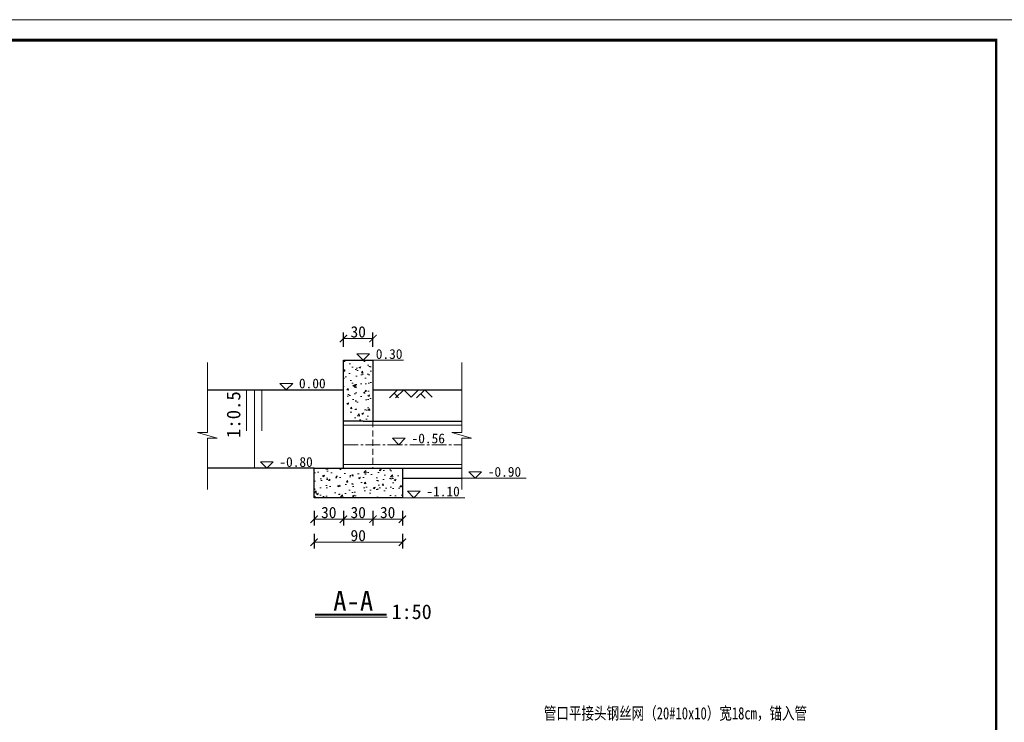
# Model space of a CAD drawing. Extents: x 36231 to 595326, y 3059 to 3871788.
# Tile 36 of 143: x 584798 to 584999, y 3864600 to 3864743. Entities that reach past the tile are written whole.
import ezdxf

# ---------------------------------------------------------------- set-up
doc = ezdxf.new("R2010")
doc.units = 0
doc.header["$PDMODE"] = 32
doc.header["$PDSIZE"] = 0.2
doc.linetypes.add('CENTER2', pattern=[1.125, 0.75, -0.125, 0.125, -0.125])
doc.linetypes.add('HIDDEN', pattern=[0.375, 0.25, -0.125])
doc.layers.get('0').update_dxf_attribs({"linetype": 'CONTINUOUS'})
doc.layers.get('Defpoints').update_dxf_attribs({"linetype": 'CONTINUOUS'})
for name, color, linetype, lineweight in [('0.09标注线', 3, 'CONTINUOUS', 9), ('0.13填充', 8, 'CONTINUOUS', 9), ('0.13文字', 3, 'CONTINUOUS', 13), ('图框１', 5, 'CONTINUOUS', 60), ('文字', 7, 'CONTINUOUS', 15), ('文字层', 7, 'CONTINUOUS', 15), ('细实线', 3, 'CONTINUOUS', 20), ('细线', 7, 'CONTINUOUS', 15), ('细线-尺寸线和尺寸界限、剖面线、示坡线、重合剖面的轮廓线、钢筋图的构件轮廓线、表格中分隔线、引出线', 7, 'CONTINUOUS', 0), ('虚线', 251, 'HIDDEN', 15)]:
    doc.layers.add(name, color=color, linetype=linetype, lineweight=lineweight)
doc.styles.add('-仿宋_GB2312', font='仿宋_GB2312_0.ttf')
doc.styles.add('HZTXT', font='仿宋_GB2312_0.ttf', dxfattribs={"width": 0.8, "height": 2.5})
doc.dimstyles.new('副本 (2) STANDARD', dxfattribs={"dimscale": 0, "dimtxt": 2.3, "dimasz": 1.5, "dimexe": 1.25, "dimexo": 1.5, "dimgap": 0.2, "dimtad": 1, "dimdec": 1, "dimzin": 0, "dimdsep": 46, "dimtxsty": '-仿宋_GB2312', "dimblk": 'ARCHTICK', "dimcen": 0.09, "dimadec": 0, "dimazin": 0, "dimtfac": 1, "dimtdec": 1, "dimtix": 1, "dimtmove": 2, "dimatfit": 3, "dimfxl": 1.7, "dimfxlon": 1, "dimtolj": 1, "dimtzin": 0, "dimlwd": 9, "dimarcsym": 0})
doc.dimstyles.new('工作室标准标注', dxfattribs={"dimtxt": 2.5, "dimasz": 1, "dimexe": 1.2, "dimexo": 1.5, "dimgap": 1, "dimtad": 1, "dimdec": 1, "dimzin": 0, "dimdsep": 46, "dimtxsty": 'HZTXT', "dimblk": 'ARCHTICK', "dimcen": 0.09, "dimadec": 0, "dimazin": 0, "dimtfac": 0.09, "dimtdec": 1, "dimtofl": 0, "dimtmove": 2, "dimatfit": 3, "dimldrblk": 'ARCHTICK', "dimfxl": 3, "dimfxlon": 1, "dimtolj": 1, "dimtzin": 0, "dimarcsym": 0})

# ---------------------------------------------------------------- blocks, each defined once
blk = doc.blocks.new('eesz')
at = {"layer": '图框１', "color": 7, "const_width": 0.467}
blk.add_lwpolyline([(25244.5, -497.6), (25244.5, -1980.6), (27344.5, -1980.6), (27344.5, -497.6)], close=True, dxfattribs=at)
blk.add_lwpolyline([(25244.5, -497.6), (25244.5, -1980.6), (27344.5, -1980.6), (27344.5, -497.6)], close=True, dxfattribs=at)
at = {"layer": '图框１', "color": 5, "const_width": 0.467}
blk.add_lwpolyline([(25244.5, -497.6), (25244.5, -1980.6), (27344.5, -1980.6), (27344.5, -497.6)], close=True, dxfattribs=at)
at = {"layer": '图框１', "color": 7}
blk.add_lwpolyline([(25322.3, -518.3, 3.11, 3.11, 0), (27318.5, -518.3, 2.59, 2.59, 0), (27318.5, -1954.6, 2.59, 2.59, 0), (25322.3, -1954.6, 2.59, 2.59, 0)], format="xyseb", close=True, dxfattribs=at)
blk.add_lwpolyline([(25322.3, -518.3, 3.11, 3.11, 0), (27318.5, -518.3, 2.59, 2.59, 0), (27318.5, -1954.6, 2.59, 2.59, 0), (25322.3, -1954.6, 2.59, 2.59, 0)], format="xyseb", close=True, dxfattribs=at)
at = {"layer": '图框１', "color": 5}
blk.add_lwpolyline([(25322.3, -518.3, 3.11, 3.11, 0), (27318.5, -518.3, 2.59, 2.59, 0), (27318.5, -1954.6, 2.59, 2.59, 0), (25322.3, -1954.6, 2.59, 2.59, 0)], format="xyseb", close=True, dxfattribs=at)
blk = doc.blocks.new('_ARCHTICK')
at = {"color": 0, "linetype": 'ByBlock', "const_width": 0.15}
blk.add_lwpolyline([(-0.5, -0.5), (0.5, 0.5)], dxfattribs=at)
blk = doc.blocks.new('*D1591')
at = {"layer": '0.09标注线', "color": 0, "lineweight": -2}
for p, q in [((584858.37, 3864642.94), (584858.37, 3864639.99)), ((584864.37, 3864642.94), (584864.37, 3864639.99))]:
    blk.add_line(p, q, dxfattribs=at)
at = {"layer": '0.09标注线', "color": 0, "lineweight": 9}
blk.add_line((584858.37, 3864641.24), (584864.37, 3864641.24), dxfattribs=at)
at = {"layer": 'Defpoints', "color": 0, "lineweight": 13}
for p in [(584858.37, 3864651.62), (584864.37, 3864651.62), (584864.37, 3864641.24)]:
    blk.add_point(p, dxfattribs=at)
at = {"layer": '0.09标注线', "color": 0, "lineweight": 9, "xscale": 1.5, "yscale": 1.5, "zscale": 1.5, "rotation": 180}
blk.add_blockref('_ARCHTICK', (584858.37, 3864641.24), dxfattribs=at)
at = {"layer": '0.09标注线', "color": 0, "lineweight": 9, "xscale": 1.5, "yscale": 1.5, "zscale": 1.5}
blk.add_blockref('_ARCHTICK', (584864.37, 3864641.24), dxfattribs=at)
at = {"layer": '0.09标注线', "color": 0, "lineweight": 13, "insert": (584861.37, 3864642.59), "char_height": 2.3, "attachment_point": 5, "style": '-仿宋_GB2312'}
blk.add_mtext('\\A1;30', dxfattribs=at)
blk = doc.blocks.new('*D1592')
at = {"layer": '0.09标注线', "color": 0, "lineweight": -2}
for p, q in [((584864.37, 3864642.94), (584864.37, 3864639.99)), ((584870.37, 3864642.94), (584870.37, 3864639.99))]:
    blk.add_line(p, q, dxfattribs=at)
at = {"layer": '0.09标注线', "color": 0, "lineweight": 9}
blk.add_line((584864.37, 3864641.24), (584870.37, 3864641.24), dxfattribs=at)
at = {"layer": 'Defpoints', "color": 0, "lineweight": 13}
for p in [(584864.37, 3864651.62), (584870.37, 3864651.62), (584870.37, 3864641.24)]:
    blk.add_point(p, dxfattribs=at)
at = {"layer": '0.09标注线', "color": 0, "lineweight": 9, "xscale": 1.5, "yscale": 1.5, "zscale": 1.5, "rotation": 180}
blk.add_blockref('_ARCHTICK', (584864.37, 3864641.24), dxfattribs=at)
at = {"layer": '0.09标注线', "color": 0, "lineweight": 9, "xscale": 1.5, "yscale": 1.5, "zscale": 1.5}
blk.add_blockref('_ARCHTICK', (584870.37, 3864641.24), dxfattribs=at)
at = {"layer": '0.09标注线', "color": 0, "lineweight": 13, "insert": (584867.37, 3864642.59), "char_height": 2.3, "attachment_point": 5, "style": '-仿宋_GB2312'}
blk.add_mtext('\\A1;30', dxfattribs=at)
blk = doc.blocks.new('*D1593')
at = {"layer": '0.09标注线', "color": 0, "lineweight": -2}
for p, q in [((584870.37, 3864642.94), (584870.37, 3864639.99)), ((584876.37, 3864642.94), (584876.37, 3864639.99))]:
    blk.add_line(p, q, dxfattribs=at)
at = {"layer": '0.09标注线', "color": 0, "lineweight": 9}
blk.add_line((584870.37, 3864641.24), (584876.37, 3864641.24), dxfattribs=at)
at = {"layer": 'Defpoints', "color": 0, "lineweight": 13}
for p in [(584870.37, 3864651.62), (584876.37, 3864645.62), (584876.37, 3864641.24)]:
    blk.add_point(p, dxfattribs=at)
at = {"layer": '0.09标注线', "color": 0, "lineweight": 9, "xscale": 1.5, "yscale": 1.5, "zscale": 1.5, "rotation": 180}
blk.add_blockref('_ARCHTICK', (584870.37, 3864641.24), dxfattribs=at)
at = {"layer": '0.09标注线', "color": 0, "lineweight": 9, "xscale": 1.5, "yscale": 1.5, "zscale": 1.5}
blk.add_blockref('_ARCHTICK', (584876.37, 3864641.24), dxfattribs=at)
at = {"layer": '0.09标注线', "color": 0, "lineweight": 13, "insert": (584873.37, 3864642.59), "char_height": 2.3, "attachment_point": 5, "style": '-仿宋_GB2312'}
blk.add_mtext('\\A1;30', dxfattribs=at)
blk = doc.blocks.new('*D1594')
at = {"layer": '0.09标注线', "color": 0, "lineweight": -2}
for p, q in [((584858.37, 3864638.24), (584858.37, 3864635.29)), ((584876.37, 3864638.24), (584876.37, 3864635.29))]:
    blk.add_line(p, q, dxfattribs=at)
at = {"layer": '0.09标注线', "color": 0, "lineweight": 9}
blk.add_line((584858.37, 3864636.54), (584876.37, 3864636.54), dxfattribs=at)
at = {"layer": 'Defpoints', "color": 0, "lineweight": 13}
for p in [(584858.37, 3864645.62), (584876.37, 3864645.62), (584876.37, 3864636.54)]:
    blk.add_point(p, dxfattribs=at)
at = {"layer": '0.09标注线', "color": 0, "lineweight": 9, "xscale": 1.5, "yscale": 1.5, "zscale": 1.5, "rotation": 180}
blk.add_blockref('_ARCHTICK', (584858.37, 3864636.54), dxfattribs=at)
at = {"layer": '0.09标注线', "color": 0, "lineweight": 9, "xscale": 1.5, "yscale": 1.5, "zscale": 1.5}
blk.add_blockref('_ARCHTICK', (584876.37, 3864636.54), dxfattribs=at)
at = {"layer": '0.09标注线', "color": 0, "lineweight": 13, "insert": (584867.37, 3864637.89), "char_height": 2.3, "attachment_point": 5, "style": '-仿宋_GB2312'}
blk.add_mtext('\\A1;90', dxfattribs=at)
blk = doc.blocks.new('*D1595')
at = {"layer": '0.09标注线', "color": 0, "lineweight": -2}
for p, q in [((584864.37, 3864676.35), (584864.37, 3864679.3)), ((584870.37, 3864676.35), (584870.37, 3864679.3))]:
    blk.add_line(p, q, dxfattribs=at)
at = {"layer": '0.09标注线', "color": 0, "lineweight": 9}
blk.add_line((584864.37, 3864678.05), (584870.37, 3864678.05), dxfattribs=at)
at = {"layer": 'Defpoints', "color": 0, "lineweight": 13}
for p in [(584870.37, 3864678.05), (584864.37, 3864673.62), (584870.37, 3864673.62)]:
    blk.add_point(p, dxfattribs=at)
at = {"layer": '0.09标注线', "color": 0, "lineweight": 9, "xscale": 1.5, "yscale": 1.5, "zscale": 1.5, "rotation": 180}
blk.add_blockref('_ARCHTICK', (584864.37, 3864678.05), dxfattribs=at)
at = {"layer": '0.09标注线', "color": 0, "lineweight": 9, "xscale": 1.5, "yscale": 1.5, "zscale": 1.5}
blk.add_blockref('_ARCHTICK', (584870.37, 3864678.05), dxfattribs=at)
at = {"layer": '0.09标注线', "color": 0, "lineweight": 13, "insert": (584867.37, 3864679.4), "char_height": 2.3, "attachment_point": 5, "style": '-仿宋_GB2312'}
blk.add_mtext('\\A1;30', dxfattribs=at)
blk = doc.blocks.new('*D1750')
at = {"layer": 'Defpoints', "color": 0, "lineweight": 13}
for p in [(36259.39, 3864669.94), (36234.64, 3864657.3), (585837.18, 3864657.3)]:
    blk.add_point(p, dxfattribs=at)
at = {"layer": '细实线', "color": 0, "lineweight": -2}
for p, q in [((36237.64, 3864669.94), (36233.44, 3864669.94)), ((36234.64, 3864669.94), (36234.64, 3864657.3)), ((36237.64, 3864657.3), (36233.44, 3864657.3))]:
    blk.add_line(p, q, dxfattribs=at)
for p, rotation in [((36234.64, 3864669.94), 90), ((36234.64, 3864657.3), 270)]:
    blk.add_blockref('_ARCHTICK', p, dxfattribs=dict(at, rotation=rotation))
at = {"layer": '细实线', "color": 0, "lineweight": 9, "insert": (36232.39, 3864663.62), "char_height": 2.5, "attachment_point": 5, "rotation": 90, "style": 'HZTXT'}
blk.add_mtext('\\A1;20', dxfattribs=at)

msp = doc.modelspace()

# ---------------------------------------------------------------- hatches: boundary and pattern name
at = {"layer": '0.09标注线', "lineweight": 13}
h = msp.add_hatch(dxfattribs=at)
h.set_pattern_fill('AR-CONC', color=256, scale=0.02, style=0)
h.set_pattern_definition([(50, (584858.366, 3864645.617), (3.6437, -0.31878), [0.381, -4.191]), (355, (584858.366, 3864645.617), (-0.70486, 3.82113), [0.3048, -3.3528]), (100.451, (584858.6695, 3864645.5904), (2.93885, 3.50233), [0.3238, -3.5618]), (46.184, (584858.366, 3864646.633), (5.4216, -0.84085), [0.5715, -6.2865]), (96.636, (584858.8177, 3864646.563), (4.7481, 4.9485), [0.4857, -5.3427]), (351.184, (584858.366, 3864646.633), (4.7481, 4.9485), [0.4572, -5.0292]), (21, (584858.874, 3864646.379), (3.0323, -2.0453), [0.381, -4.191]), (326, (584858.874, 3864646.379), (1.23604, 3.68376), [0.3048, -3.3528]), (71.451, (584859.1265, 3864646.2085), (4.26833, 1.63846), [0.3238, -3.5618]), (37.5, (584858.3659, 3864645.617), (0.06177, 1.6911), [0, -3.31216, 0, -3.4036, 0, -3.3655]), (7.5, (584858.3659, 3864645.617), (1.33639, 2.00361), [0, -1.94056, 0, -3.23596, 0, -1.2827]), (327.5, (584857.233, 3864645.617), (2.71181, -0.114575), [0, -1.27, 0, -3.9624, 0, -5.2578]), (317.5, (584856.725, 3864645.617), (2.96258, 0.50853), [0, -1.651, 0, -2.63144, 0, -3.7338])])
h.paths.add_polyline_path([(584870.37, 3864667.62), (584870.37, 3864673.62), (584864.37, 3864673.62), (584864.37, 3864661.22), (584868.37, 3864661.22), (584870.37, 3864661.22)])
h.paths.add_polyline_path([(584876.37, 3864651.62), (584874.37, 3864651.62), (584864.37, 3864651.62), (584858.37, 3864651.62), (584858.37, 3864645.62), (584864.37, 3864645.62), (584868.37, 3864645.62), (584876.37, 3864645.62)])

# ---------------------------------------------------------------- linework, layer by layer
at = {"layer": '0.09标注线', "color": 0, "lineweight": 30}
for p, q in [((584864.37, 3864651.62), (584864.37, 3864673.62)), ((584864.37, 3864673.62), (584870.37, 3864673.62)), ((584870.37, 3864673.62), (584870.37, 3864667.62)), ((584836.62, 3864667.62), (584864.37, 3864667.62)), ((584870.37, 3864667.62), (584888.49, 3864667.62)), ((584870.37, 3864667.62), (584870.37, 3864661.22)), ((584868.37, 3864661.22), (584864.37, 3864661.22)), ((584868.37, 3864661.22), (584888.49, 3864661.22)), ((584858.37, 3864651.62), (584836.62, 3864651.62)), ((584858.37, 3864645.62), (584858.37, 3864651.62)), ((584858.37, 3864651.62), (584864.37, 3864651.62)), ((584864.37, 3864651.62), (584874.37, 3864651.62)), ((584874.37, 3864651.62), (584888.49, 3864651.62)), ((584876.37, 3864651.62), (584876.37, 3864645.62)), ((584876.37, 3864649.62), (584888.49, 3864649.62)), ((584864.37, 3864645.62), (584858.37, 3864645.62)), ((584868.37, 3864645.62), (584864.37, 3864645.62)), ((584876.37, 3864645.62), (584868.37, 3864645.62))]:
    msp.add_line(p, q, dxfattribs=at)
at = {"layer": '0.09标注线', "color": 0, "lineweight": 13}
for p, q in [((584868.37, 3864673.62), (584876.63, 3864673.62)), ((584844.6, 3864667.62), (584844.6, 3864659.23)), ((584846.23, 3864667.62), (584846.23, 3864651.55)), ((584847.74, 3864667.62), (584847.74, 3864659.23)), ((584864.37, 3864660.42), (584888.49, 3864660.42)), ((584864.37, 3864652.42), (584888.49, 3864652.42)), ((584888.49, 3864649.62), (584901.59, 3864649.62)), ((584876.37, 3864645.62), (584889.08, 3864645.62))]:
    msp.add_line(p, q, dxfattribs=at)
at = {"layer": '0.13填充', "color": 7, "ltscale": 0.005}
msp.add_line((584858.56, 3864621.31), (584873.29, 3864621.31), dxfattribs=at)
at = {"layer": '0.13填充', "color": 7, "lineweight": 40, "ltscale": 0.005}
msp.add_line((584858.62, 3864621.84), (584873.16, 3864621.84), dxfattribs=at)
at = {"layer": '0.13文字', "lineweight": 13}
msp.add_line((590756.67, 3864742.98), (583564.28, 3864742.98), dxfattribs=at)
at = {"layer": '细实线', "color": 6, "linetype": 'CENTER2', "lineweight": 13, "ltscale": 4}
msp.add_line((584864.37, 3864656.42), (584888.49, 3864656.42), dxfattribs=at)
at = {"layer": '细线', "color": 7, "lineweight": 9}
for p, q in [((584836.62, 3864673.18), (584836.62, 3864658.88)), ((584888.49, 3864673.18), (584888.49, 3864658.88)), ((584836.62, 3864662.21), (584836.62, 3864658.88)), ((584888.49, 3864662.21), (584888.49, 3864658.88)), ((584834.61, 3864658.88), (584836.62, 3864658.88)), ((584838.62, 3864657.75), (584834.61, 3864658.88)), ((584836.62, 3864657.75), (584836.62, 3864647.3)), ((584836.62, 3864657.75), (584838.62, 3864657.75)), ((584886.48, 3864658.88), (584888.49, 3864658.88)), ((584890.49, 3864657.75), (584886.48, 3864658.88)), ((584888.49, 3864657.75), (584888.49, 3864647.3)), ((584888.49, 3864657.75), (584890.49, 3864657.75))]:
    msp.add_line(p, q, dxfattribs=at)
at = {"layer": '细线', "color": 7}
for points in [[(584868.37, 3864673.62), (584867.07, 3864674.92), (584869.67, 3864674.92)], [(584852.71, 3864667.62), (584851.41, 3864668.92), (584854.01, 3864668.92)], [(584875.67, 3864656.42), (584874.37, 3864657.72), (584876.97, 3864657.72)], [(584848.72, 3864651.62), (584847.42, 3864652.92), (584850.02, 3864652.92)], [(584891.2, 3864649.62), (584889.9, 3864650.92), (584892.5, 3864650.92)], [(584878.69, 3864645.62), (584877.39, 3864646.92), (584879.99, 3864646.92)]]:
    msp.add_lwpolyline(points, close=True, dxfattribs=at)
at = {"layer": '细线-尺寸线和尺寸界限、剖面线、示坡线、重合剖面的轮廓线、钢筋图的构件轮廓线、表格中分隔线、引出线', "color": 7, "ltscale": 80}
for p, q in [((584873.72, 3864665.97), (584875.37, 3864667.62)), ((584875, 3864665.97), (584876.65, 3864667.62)), ((584878.14, 3864666.12), (584876.65, 3864667.62)), ((584878.14, 3864666.12), (584879.64, 3864667.62)), ((584879.27, 3864665.97), (584880.92, 3864667.62)), ((584882.44, 3864666.1), (584880.92, 3864667.62)), ((584875.59, 3864666), (584874.67, 3864666.92)), ((584881.04, 3864665.89), (584880.12, 3864666.82))]:
    msp.add_line(p, q, dxfattribs=at)
at = {"layer": '虚线', "color": 7, "lineweight": 15, "ltscale": 5}
msp.add_line((584870.37, 3864661.22), (584870.37, 3864651.62), dxfattribs=at)

# ---------------------------------------------------------------- block references
at = {"layer": '文字层', "xscale": 0.1999999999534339, "yscale": 0.2000000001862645, "zscale": 0.2}
msp.add_blockref('eesz', (579533.71, 3864842.5), dxfattribs=at)

# ---------------------------------------------------------------- texts
at = {"layer": '0.09标注线', "color": 7, "style": '-仿宋_GB2312', "width": 0.75}
msp.add_text('管口平接头钢丝网（20#10x10）宽18cm，锚入管', height=2.5, dxfattribs=at).set_placement((584905.21, 3864600.44))
at = {"layer": '文字', "color": 7, "attachment_point": 1, "style": '-仿宋_GB2312'}
for s, insert, char_height, width in [('0.30', (584870.95, 3864675.9), 2, 3.9714), ('0.00', (584855.29, 3864669.9), 2, 3.9714), ('-0.56', (584878.25, 3864658.7), 2, 3.9714), ('-0.80', (584851.3, 3864653.9), 2, 3.9714), ('-0.90', (584893.78, 3864651.9), 2, 3.9714), ('-1.10', (584881.27, 3864647.9), 2, 3.9714), ('A-A', (584862.27, 3864626.58), 4, 38.0137), ('1:50', (584874.19, 3864623.89), 3, 10.2895)]:
    msp.add_mtext(s, dxfattribs=dict(at, insert=insert, char_height=char_height, width=width))
at = {"layer": '文字', "color": 7, "insert": (584840.54, 3864657.79), "char_height": 2.8, "width": 21.6624, "attachment_point": 1, "rotation": 90, "style": '-仿宋_GB2312'}
msp.add_mtext('1:0.5', dxfattribs=at)

# ---------------------------------------------------------------- dimensions: what is measured, and where the dimension line sits
at = {"layer": '0.09标注线', "color": 3, "lineweight": 13}
for base, p1, p2, picture, middle in [((584870.37, 3864678.05), (584864.37, 3864673.62), (584870.37, 3864673.62), '*D1595', (584867.37, 3864679.4)), ((584864.37, 3864641.24), (584858.37, 3864651.62), (584864.37, 3864651.62), '*D1591', (584861.37, 3864642.59)), ((584870.37, 3864641.24), (584864.37, 3864651.62), (584870.37, 3864651.62), '*D1592', (584867.37, 3864642.59)), ((584876.37, 3864641.24), (584870.37, 3864651.62), (584876.37, 3864645.62), '*D1593', (584873.37, 3864642.59)), ((584876.37, 3864636.54), (584858.37, 3864645.62), (584876.37, 3864645.62), '*D1594', (584867.37, 3864637.89))]:
    dim = msp.add_linear_dim(base=base, p1=p1, p2=p2, dimstyle='副本 (2) STANDARD', override={"dimscale": 1, "dimdec": 0, "dimlfac": 5}, dxfattribs=at)
    dim.commit()
    dim.dimension.update_dxf_attribs({"geometry": picture, "text_midpoint": middle})
at = {"layer": '细实线', "lineweight": 9}
dim = msp.add_linear_dim(base=(36234.64, 3864657.3), p1=(36259.39, 3864669.94), p2=(585837.18, 3864657.3), angle=90, text='20', dimstyle='工作室标准标注', override={"dimdec": 0, "dimlfac": 2}, dxfattribs=at)
dim.commit()
dim.dimension.update_dxf_attribs({"geometry": '*D1750', "text_midpoint": (36232.39, 3864663.62)})

doc.saveas('drawing.dxf')
